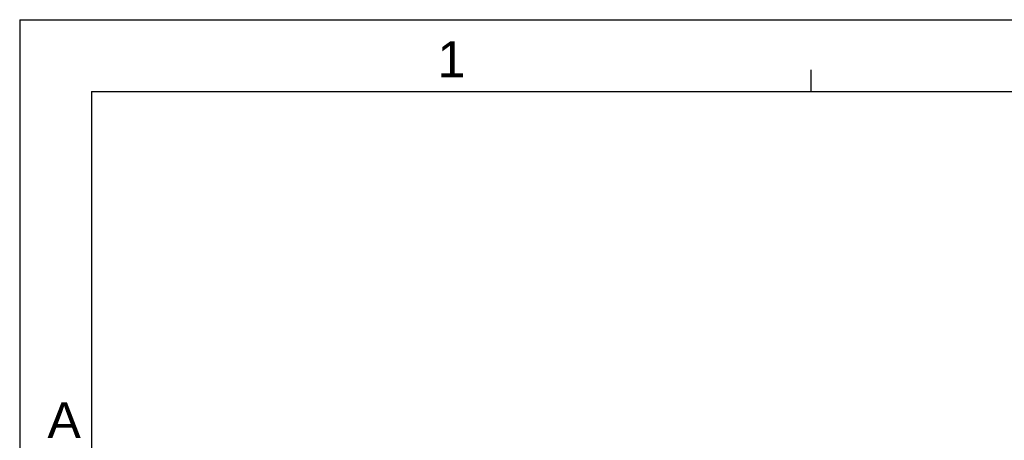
# Model space of a CAD drawing. Header units: millimetres. Extents: x -95 to 535, y -111 to 334.
# Tile 5 of 20: x -95 to 111, y 247 to 334. Entities that reach past the tile are written whole.
import ezdxf
from ezdxf.enums import TextEntityAlignment as Align

# ---------------------------------------------------------------- set-up
doc = ezdxf.new("R2010")
doc.units = ezdxf.units.MM
doc.header["$LTSCALE"] = 23.1
doc.layers.add('DRAWING FRAME', color=1, linetype='CONTINUOUS')
doc.styles.add('ARIAL', font='ARIAL.TTF')

msp = doc.modelspace()

# ---------------------------------------------------------------- linework, layer by layer
at = {"layer": 'DRAWING FRAME', "color": 4}
for q in [(535.4447, 334.3981), (-94.5553, -111.1019)]:
    msp.add_line((-94.5553, 334.3981), q, dxfattribs=at)
at = {"layer": 'DRAWING FRAME', "color": 3}
for p, q in [((70.4447, 319.3981), (70.4447, 323.8981)), ((-79.5553, 319.3981), (520.4447, 319.3981)), ((-79.5553, 319.3981), (-79.5553, -96.1019))]:
    msp.add_line(p, q, dxfattribs=at)

# ---------------------------------------------------------------- texts
at = {"layer": 'DRAWING FRAME', "color": 1, "style": 'ARIAL'}
for s, p in [('1', (-4.5464, 326.1411)), ('A', (-85.2928, 250.7911))]:
    msp.add_text(s, height=7.5, dxfattribs=at).set_placement(p, align=Align.MIDDLE)

doc.saveas('drawing.dxf')
